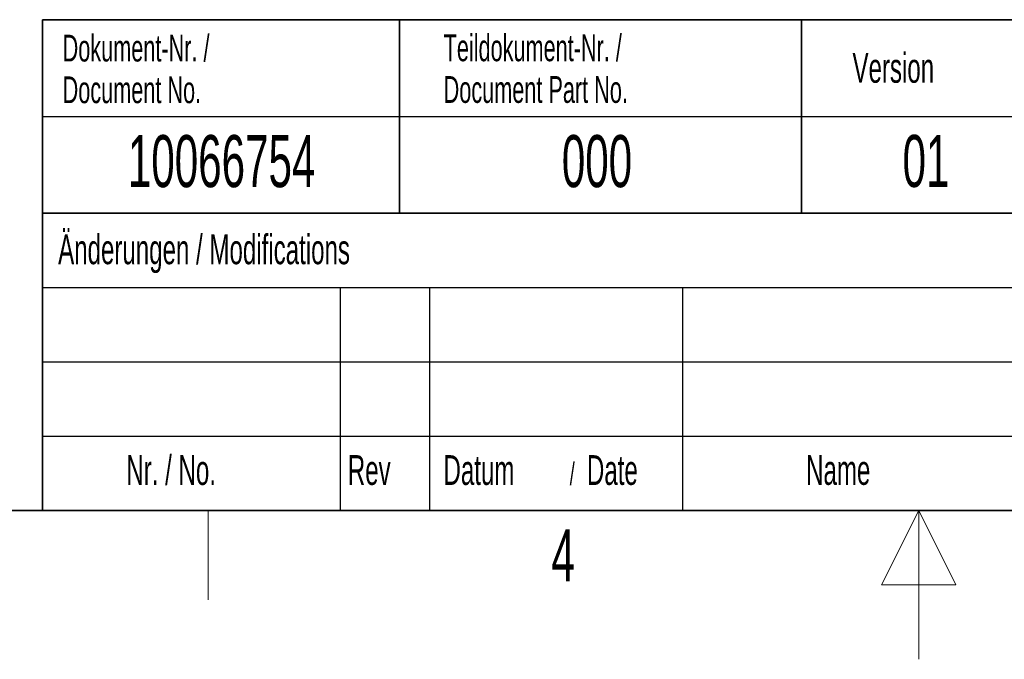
# Model space of a CAD drawing. Header units: millimetres. Extents: x 5 to 418, y 2 to 292.
# Tile 10 of 23: x 157 to 223, y 2 to 45. Entities that reach past the tile are written whole.
import ezdxf

# ---------------------------------------------------------------- set-up
doc = ezdxf.new("R2010")
doc.units = ezdxf.units.MM
doc.layers.add('SLD-0', color=7, linetype='Continuous')
doc.styles.add('SLDTEXTSTYLE0', font='TXT', dxfattribs={"width": 0.605})

msp = doc.modelspace()

# ---------------------------------------------------------------- linework, layer by layer
at = {"layer": 'SLD-0', "lineweight": 35}
for p, q in [((158.1167, 45), (225.6167, 45)), ((158.1167, 45), (158.1167, 32)), ((182.1167, 45), (182.1167, 32)), ((209.1167, 45), (209.1167, 32)), ((158.1167, 32), (158.1167, 12)), ((158.1167, 32), (225.6167, 32)), ((26, 12), (408, 12)), ((158.1167, 12), (225.6167, 12))]:
    msp.add_line(p, q, dxfattribs=at)
at = {"layer": 'SLD-0'}
for p, q in [((158.1167, 38.5), (225.6167, 38.5)), ((158.1167, 27), (225.6167, 27)), ((178.1167, 27), (178.1167, 12)), ((184.1167, 27), (184.1167, 12)), ((201.1167, 27), (201.1167, 12)), ((158.1167, 22), (225.6167, 22)), ((158.1167, 17), (225.6167, 17))]:
    msp.add_line(p, q, dxfattribs=at)
at = {"layer": 'SLD-0', "lineweight": 25}
msp.add_line((158.1167, 32), (225.6167, 32), dxfattribs=at)
at = {"layer": 'SLD-0', "lineweight": 18}
for p, q in [((169.25, 6), (169.25, 12)), ((217, 12), (214.5, 7)), ((217, 2), (217, 12)), ((219.5, 7), (217, 12)), ((214.5, 7), (219.5, 7))]:
    msp.add_line(p, q, dxfattribs=at)

# ---------------------------------------------------------------- texts
at = {"layer": 'SLD-0', "style": 'SLDTEXTSTYLE0'}
for s, insert, char_height, attachment_point in [('Dokument-Nr. /', (159.4707, 43.9891), 1.8, 1), ('Teildokument-Nr. /', (185.0721, 44.0073), 1.8, 1), ('Version', (212.5452, 42.7601), 2, 1), ('Document No.', (159.4707, 41.1891), 1.8, 1), ('Document Part No.', (185.0721, 41.2073), 1.8, 1), ('10066754', (170.1557, 37.243), 3.5, 2), ('000', (195.3767, 37.243), 3.5, 2), ('01', (217.4851, 37.2527), 3.5, 2), ('Änderungen / Modifications', (159.1698, 30.5619), 2, 1), ('Nr. / No.', (163.7532, 15.7244), 2, 1), ('Rev', (178.6351, 15.7244), 2, 1), ('Datum', (185.0629, 15.7244), 2, 1), ('/', (193.5459, 15.2243), 1.5, 1), ('Date', (194.7022, 15.7244), 2, 1), ('Name', (209.4275, 15.729), 2, 1), ('4', (193.1027, 10.743), 3.5, 2)]:
    msp.add_mtext(s, dxfattribs=dict(at, insert=insert, char_height=char_height, attachment_point=attachment_point))

doc.saveas('drawing.dxf')
